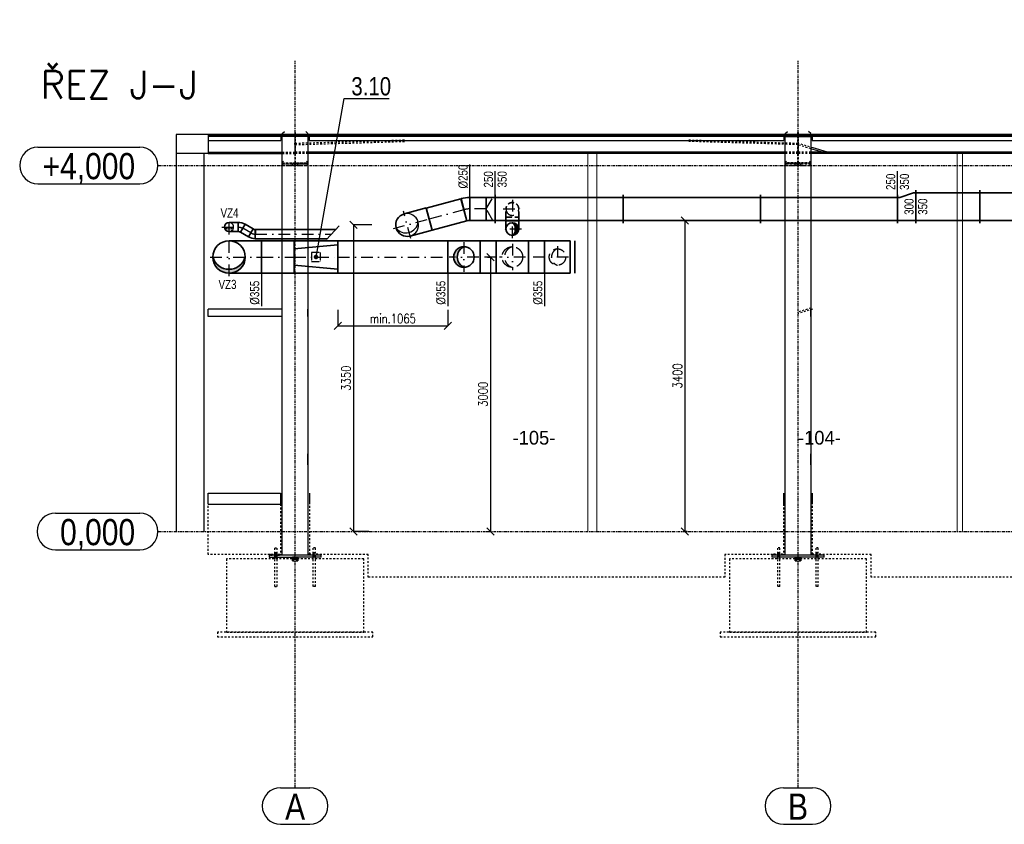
# Model space of a CAD drawing. Header units: millimetres. Extents: x 161070 to 520640, y 9197 to 248394.
# Tile 32 of 137: x 185385 to 196154, y 81153 to 89946. Entities that reach past the tile are written whole.
import ezdxf
from ezdxf.enums import TextEntityAlignment as Align

# ---------------------------------------------------------------- set-up
doc = ezdxf.new("R2010")
doc.units = ezdxf.units.MM
doc.header["$LTSCALE"] = 10
for name, pattern in [('DASHDOT', [25.4, 12.7, -6.35, 0, -6.35]), ('DASHED', [19.05, 12.7, -6.35]), ('DXK_LINE_DOT2', [3.9198, 1.9599, -1.9599]), ('DXK_LINE_DOT3', [5.9187, 2.979, -0.9799, 0.9799, -0.9799]), ('ČÁRKOVANÁ', [0.75, 0.5, -0.25])]:
    doc.linetypes.add(name, pattern=pattern)
doc.layers.get('Defpoints').update_dxf_attribs({"color": 252})
for name, color, linetype in [('VZT CM', 1, 'Continuous'), ('VZT Odvod-pozice_odkaz', 7, 'Continuous'), ('VZT Odvod-pozice_text', 7, 'Continuous'), ('Vzt_koty', 4, 'Continuous'), ('VZTPRIVOD', 1, 'Continuous')]:
    doc.layers.add(name, color=color, linetype=linetype)
doc.layers.add('VZT Odvod', color=5, linetype='Continuous', lineweight=35)
doc.layers.add('VZT-koty', color=4, linetype='Continuous', lineweight=25)
doc.styles.add('Arial', font='arial.ttf')
doc.styles.add('Arial Narrow', font='ARIALN.TTF', dxfattribs={"height": 0.2})
doc.styles.add('laplan N', font='txt')
doc.styles.add('Romans', font='romans.shx', dxfattribs={"width": 0.8})
doc.styles.add('SIMPLEX', font='simplex.shx', dxfattribs={"width": 0.8})
doc.styles.get("Standard").update_dxf_attribs({"font": 'ic-simplex.shx', "width": 0.8})
doc.dimstyles.new('CADKON', dxfattribs={"dimscale": 50, "dimtxt": 2.5, "dimasz": 2.5, "dimexe": 1.8, "dimexo": 5, "dimgap": 0.6, "dimtad": 1, "dimrnd": 1, "dimtxsty": 'Standard', "dimblk1": 'ARCHTICK', "dimblk2": 'ARCHTICK', "dimsah": 1, "dimcen": 2.5, "dimadec": 1, "dimazin": 2, "dimtfac": 1, "dimtdec": 4, "dimtix": 1, "dimtmove": 1, "dimatfit": 3, "dimldrblk": 'OPEN30', "dimfxl": 5, "dimtolj": 1, "dimarcsym": 0})
doc.dimstyles.new('Standa 50', dxfattribs={"dimtxt": 100, "dimasz": 80, "dimexe": 0, "dimexo": 30, "dimgap": 30, "dimtad": 1, "dimdec": 0, "dimrnd": 1, "dimdsep": 46, "dimtxsty": 'Romans', "dimblk": 'OBLIQUE', "dimcen": 0, "dimclrd": 256, "dimclre": 256, "dimclrt": 256, "dimadec": 0, "dimazin": 0, "dimtfac": 1, "dimtdec": 0, "dimtofl": 0, "dimtmove": 0, "dimatfit": 3, "dimldrblk": 'OBLIQUE', "dimfxl": 1, "dimtvp": 1.1, "dimtolj": 1, "dimlwd": -1, "dimlwe": -1, "dimarcsym": 0})

# ---------------------------------------------------------------- blocks, each defined once
blk = doc.blocks.new('*U2506')
at = {"color": 0, "linetype": 'ByBlock'}
for p, q in [((0, 300), (0, 330)), ((1400, 300), (1400, 330)), ((1400, 300), (0, 300)), ((0, 300), (0, 0)), ((1400, 0), (1400, 300)), ((0, 0), (1400, 0)), ((0, 0), (0, -30)), ((1400, 0), (1400, -30))]:
    blk.add_line(p, q, dxfattribs=at)
blk = doc.blocks.new('*U2507', base_point=(700, 0))
at = {"color": 0, "linetype": 'ByBlock'}
for p, q in [((0, 300), (0, 330)), ((700, 300), (700, 330)), ((700, 300), (0, 300)), ((0, 300), (0, 0)), ((700, 0), (700, 300)), ((0, 0), (700, 0)), ((0, 0), (0, -30)), ((700, 0), (700, -30))]:
    blk.add_line(p, q, dxfattribs=at)
blk = doc.blocks.new('*U2510', base_point=(200, 0))
at = {"color": 0, "linetype": 'ByBlock', "lineweight": -2}
for p, q in [((0, 0), (0, 30)), ((0, 0), (0, 0)), ((0, -300), (0, 0)), ((0, 0), (200, 0)), ((200, 0), (200, 30)), ((200, 0), (200, 0)), ((200, 0), (200, -250)), ((25, -300), (0, -300)), ((0, -300), (0, -300)), ((0, -300), (0, -330)), ((175, -250), (25, -300)), ((175, -250), (200, -250)), ((200, -250), (200, -280)), ((200, -250), (200, -250))]:
    blk.add_line(p, q, dxfattribs=at)
blk = doc.blocks.new('*U2671')
at = {"color": 0, "linetype": 'ByBlock', "lineweight": -2}
for p, q in [((0, 250), (0, 280)), ((1500, 250), (0, 250)), ((0, 250), (0, 0)), ((1500, 250), (1500, 280)), ((1500, 0), (1500, 250)), ((0, 0), (1500, 0)), ((0, 0), (0, -30)), ((1500, 0), (1500, -30))]:
    blk.add_line(p, q, dxfattribs=at)
blk = doc.blocks.new('*U2898')
at = {"color": 0, "linetype": 'ByBlock', "lineweight": -2}
for p, q in [((0, 355), (0, 0)), ((175.347482, 355), (0, 355)), ((175.347482, 0), (175.347482, 355)), ((0, 0), (175.347482, 0))]:
    blk.add_line(p, q, dxfattribs=at)
at = {"color": 2, "linetype": 'DASHDOT', "lineweight": 25}
blk.add_line((0, 177.5), (175.347482, 177.5), dxfattribs=at)
blk = doc.blocks.new('*U2899', base_point=(0, 177.5))
at = {"color": 0, "linetype": 'ByBlock', "lineweight": -2}
for p, q in [((0, 355), (0, 0)), ((175, 355), (0, 355)), ((175, 0), (175, 355)), ((0, 0), (175, 0))]:
    blk.add_line(p, q, dxfattribs=at)
at = {"color": 2, "linetype": 'DASHDOT', "lineweight": 25}
blk.add_line((0, 177.5), (175, 177.5), dxfattribs=at)
blk = doc.blocks.new('*U2903', base_point=(1200, 177.5))
at = {"color": 0, "linetype": 'ByBlock', "lineweight": -2}
for p, q in [((0, 355), (0, 0)), ((1200, 355), (0, 355)), ((1200, 0), (1200, 355)), ((0, 0), (1200, 0))]:
    blk.add_line(p, q, dxfattribs=at)
at = {"color": 2, "linetype": 'DASHDOT', "lineweight": 25}
blk.add_line((0, 177.5), (1200, 177.5), dxfattribs=at)
blk = doc.blocks.new('*U2922', base_point=(-140, 177.5))
at = {"color": 0, "linetype": 'ByBlock', "lineweight": -2}
for p, q in [((140, 177.5), (-140, 177.5)), ((-140, 177.5), (-140, -177.5)), ((140, -177.5), (140, 177.5)), ((-140, -177.5), (140, -177.5))]:
    blk.add_line(p, q, dxfattribs=at)
at = {"color": 2, "linetype": 'DASHDOT', "lineweight": 25}
for p, q in [((0, 120), (0, -120)), ((120, 0), (-120, 0))]:
    blk.add_line(p, q, dxfattribs=at)
at = {"color": 2, "linetype": 'DASHED', "lineweight": 25}
blk.add_circle((0, 0), 90, dxfattribs=at)
blk.add_arc((30, 0), 94.9, 108.43495, 251.56505, dxfattribs=at)
blk = doc.blocks.new('*U2924', base_point=(-177.5, 177.5))
at = {"color": 0, "linetype": 'ByBlock', "lineweight": -2}
for p, q in [((177.5, 177.5), (-177.5, 177.5)), ((-177.5, 177.5), (-177.5, -177.5)), ((177.5, -177.5), (177.5, 177.5)), ((-177.5, -177.5), (177.5, -177.5))]:
    blk.add_line(p, q, dxfattribs=at)
at = {"color": 2, "linetype": 'DASHDOT', "lineweight": 25}
for p, q in [((0, 142.5), (0, -142.5)), ((142.5, 0), (-142.5, 0))]:
    blk.add_line(p, q, dxfattribs=at)
at = {"color": 2, "linetype": 'DASHED', "lineweight": 25}
blk.add_circle((0, 0), 112.5, dxfattribs=at)
blk.add_arc((30, 0), 116.4, 104.93142, 255.06858, dxfattribs=at)
blk = doc.blocks.new('*U2928', base_point=(177.5, 177.5))
at = {"linetype": 'ByBlock', "lineweight": -2, "transparency": 33554661}
blk.add_hatch(color=0, dxfattribs=at).paths.add_polyline_path([(0, 112.5, 0.4142136), (-112.5, 0, 0.4142136), (0, -112.5, -0.6498731)])
at = {"color": 0, "linetype": 'ByBlock', "lineweight": -2}
for p, q in [((177.5, 177.5), (-177.5, 177.5)), ((-177.5, 177.5), (-177.5, -177.5)), ((177.5, -177.5), (177.5, 177.5)), ((-177.5, -177.5), (177.5, -177.5))]:
    blk.add_line(p, q, dxfattribs=at)
at = {"color": 2, "linetype": 'DASHDOT', "lineweight": 25}
for p, q in [((0, 162.5), (0, -162.5)), ((162.5, 0), (-162.5, 0))]:
    blk.add_line(p, q, dxfattribs=at)
at = {"color": 0, "linetype": 'ByBlock', "lineweight": -2}
blk.add_circle((0, 0), 112.5, dxfattribs=at)
blk.add_arc((50, 0), 123.1, 113.96249, 246.03751, dxfattribs=at)
blk = doc.blocks.new('*U2929', base_point=(0, 177.5))
at = {"color": 0, "linetype": 'ByBlock', "lineweight": -2}
for p, q in [((0, 355), (0, 0)), ((356.143713, 355), (0, 355)), ((356.143713, 0), (356.143713, 355)), ((0, 0), (356.143713, 0))]:
    blk.add_line(p, q, dxfattribs=at)
at = {"color": 2, "linetype": 'DASHDOT', "lineweight": 25}
blk.add_line((0, 177.5), (356.143713, 177.5), dxfattribs=at)
blk = doc.blocks.new('*U2930', base_point=(-177.5, 0))
at = {"lineweight": -2, "transparency": 33554661}
blk.add_hatch(color=0, dxfattribs=at).paths.add_polyline_path([(-177.5, 355, 0.4142136), (0, 177.5, -0.7572272), (0, 532.5, 0.4142136)])
at = {"color": 2, "linetype": 'DASHDOT', "lineweight": 25}
for p, q in [((0, 562.5), (0, 0)), ((-207.5, 355), (207.5, 355))]:
    blk.add_line(p, q, dxfattribs=at)
at = {"color": 0, "lineweight": -2}
for p, q in [((-177.5, 0), (-177.5, 355)), ((177.5, 0), (177.5, 355)), ((-177.5, 0), (177.5, 0))]:
    blk.add_line(p, q, dxfattribs=at)
blk.add_circle((0, 355), 177.5, dxfattribs=at)
blk.add_arc((50, 355), 184.4, 105.732, 254.268, dxfattribs=at)
blk = doc.blocks.new('_OBLIQUE')
at = {"color": 0, "linetype": 'ByBlock'}
blk.add_line((-0.5, -0.5), (0.5, 0.5), dxfattribs=at)
blk = doc.blocks.new('*D2931')
at = {"layer": 'Defpoints', "color": 0}
for p in [(190533, 87352), (190533, 84353), (190533, 84353)]:
    blk.add_point(p, dxfattribs=at)
at = {"layer": 'Vzt_koty'}
for p, q in [((190503, 87352), (190533, 87352)), ((190533, 87352), (190533, 84353)), ((190503, 84353), (190533, 84353))]:
    blk.add_line(p, q, dxfattribs=at)
at = {"layer": 'Vzt_koty', "xscale": 80, "yscale": 80, "zscale": 80}
for p, rotation in [((190533, 87352), 90), ((190533, 84353), 270)]:
    blk.add_blockref('_OBLIQUE', p, dxfattribs=dict(at, rotation=rotation))
at = {"layer": 'Vzt_koty', "insert": (190453, 85852), "char_height": 100, "attachment_point": 5, "rotation": 90, "style": 'Romans'}
blk.add_mtext('\\A1;3000', dxfattribs=at)
blk = doc.blocks.new('*U2972')
at = {"color": 0, "linetype": 'ByBlock', "lineweight": -2}
for p, q in [((0, 250), (0, 280)), ((1400, 250), (0, 250)), ((0, 250), (0, 0)), ((1400, 250), (1400, 280)), ((1400, 0), (1400, 250)), ((0, 0), (1400, 0)), ((0, 0), (0, -30)), ((1400, 0), (1400, -30))]:
    blk.add_line(p, q, dxfattribs=at)
blk = doc.blocks.new('*U2983', base_point=(125, 0))
at = {"color": 2, "linetype": 'DASHDOT', "lineweight": 25}
for p, q in [((0, 405), (0, 0)), ((-155, 250), (155, 250))]:
    blk.add_line(p, q, dxfattribs=at)
at = {"color": 0, "linetype": 'ByBlock', "lineweight": -2}
for p, q in [((-125, 0), (-125, 250)), ((125, 0), (125, 250)), ((-125, 0), (125, 0))]:
    blk.add_line(p, q, dxfattribs=at)
blk.add_arc((0, 250), 125, 0, 180, dxfattribs=at)
at = {"color": 2, "lineweight": 25}
for centre, radius, start, end in [((50, 250), 135, 111.8014, 248.1986), ((0, 250), 125, 180, 0)]:
    blk.add_arc(centre, radius, start, end, dxfattribs=at)
blk = doc.blocks.new('*U2985', base_point=(241, 65))
at = {"color": 0, "lineweight": -2}
for p, q in [((362, 97), (121, 32)), ((121, 32), (121, 32)), ((125, 0), (375, 0)), ((125, 0), (125, 0)), ((362, 97), (362, 97)), ((375, 0), (375, 0))]:
    blk.add_line(p, q, dxfattribs=at)
at = {"color": 2, "linetype": 'DASHDOT', "lineweight": 25}
for p, q in [((241, 65), (241, 65)), ((250, 0), (250, 0))]:
    blk.add_line(p, q, dxfattribs=at)
at = {"color": 0, "lineweight": -2}
for radius in [125, 375]:
    blk.add_arc((0, 0), radius, 0, 15, dxfattribs=at)
at = {"color": 2, "linetype": 'DASHDOT', "lineweight": 25}
blk.add_arc((0, 0), 250, 0, 15, dxfattribs=at)
blk = doc.blocks.new('*U2988', base_point=(0, -125))
at = {"color": 0, "linetype": 'ByBlock', "lineweight": -2}
for p, q in [((0, 125), (0, 155)), ((25, 125), (0, 125)), ((0, 125), (0, 125)), ((0, 125), (0, -125)), ((25, 125), (100, 125)), ((100, 125), (100, 125)), ((100, 125), (100, -125)), ((100, 125), (100, 125)), ((25, -125), (0, -125)), ((0, -125), (0, -155)), ((0, -125), (0, -125)), ((100, -125), (25, -125)), ((100, -125), (100, -125)), ((100, -125), (100, -125))]:
    blk.add_line(p, q, dxfattribs=at)
at = {"color": 2, "linetype": 'DASHDOT', "lineweight": 25}
for p, q in [((25, 125), (100, 0)), ((100, 0), (25, -125))]:
    blk.add_line(p, q, dxfattribs=at)
blk = doc.blocks.new('*U2996', base_point=(393.234954, 125))
at = {"color": 0, "linetype": 'ByBlock', "lineweight": -2}
for p, q in [((0, 250), (0, 0)), ((393.234954, 250), (0, 250)), ((393.234954, 0), (393.234954, 250)), ((0, 0), (393.234954, 0))]:
    blk.add_line(p, q, dxfattribs=at)
at = {"color": 2, "linetype": 'DASHDOT', "lineweight": 25}
blk.add_line((0, 125), (393.234954, 125), dxfattribs=at)
blk = doc.blocks.new('*U2997', base_point=(0, 125))
at = {"color": 0, "linetype": 'ByBlock', "lineweight": -2}
for p, q in [((0, 250), (0, 0)), ((178.143187, 250), (0, 250)), ((178.143187, 0), (178.143187, 250)), ((0, 0), (178.143187, 0))]:
    blk.add_line(p, q, dxfattribs=at)
at = {"color": 2, "linetype": 'DASHDOT', "lineweight": 25}
blk.add_line((0, 125), (178.143187, 125), dxfattribs=at)
blk = doc.blocks.new('*D2999')
at = {"layer": 'Defpoints', "color": 0}
for p in [(189266, 87703), (189034, 84353), (189235, 84353)]:
    blk.add_point(p, dxfattribs=at)
at = {"layer": 'VZT-koty'}
for p, q in [((189236, 87703), (189034, 87703)), ((189034, 87703), (189034, 84353)), ((189205, 84353), (189034, 84353))]:
    blk.add_line(p, q, dxfattribs=at)
at = {"layer": 'VZT-koty', "xscale": 80, "yscale": 80, "zscale": 80}
for p, rotation in [((189034, 87703), 90), ((189034, 84353), 270)]:
    blk.add_blockref('_OBLIQUE', p, dxfattribs=dict(at, rotation=rotation))
at = {"layer": 'VZT-koty', "insert": (188954, 86028), "char_height": 100, "attachment_point": 5, "rotation": 90, "style": 'Romans'}
blk.add_mtext('\\A1;3350', dxfattribs=at)
blk = doc.blocks.new('*U3047', base_point=(140, 140))
at = {"transparency": 33554661}
for points in [[(70, -10, -0.253088), (90, -80), (140, -80, 0.414214)], [(140, -80), (90, -80, -0.253088), (70, -150, 0.414214)]]:
    blk.add_hatch(color=7, dxfattribs=at).paths.add_polyline_path(points)
at = {"color": 2, "linetype": 'DASHDOT', "lineweight": 25}
for p, q in [((70, 240), (70, 40)), ((-30, 140), (170, 140)), ((70, -180), (70, 20)), ((170, -80), (-30, -80))]:
    blk.add_line(p, q, dxfattribs=at)
at = {"color": 2, "linetype": 'DASHED', "lineweight": -2, "ltscale": 0.5}
for p, q in [((0, 49), (0, 140)), ((140, 49), (140, 140)), ((0, 15), (0, 60)), ((0, 60), (0, 49)), ((0, 49), (140, 49)), ((140, 60), (140, 15)), ((140, 49), (140, 60))]:
    blk.add_line(p, q, dxfattribs=at)
at = {"color": 0, "linetype": 'ByBlock', "lineweight": -2}
for p, q in [((0, 0), (0, 15)), ((0, 11), (0, 0)), ((0, 11), (0, -80)), ((140, 11), (0, 11)), ((140, 15), (140, 0)), ((140, 0), (140, 11)), ((140, 11), (140, -80))]:
    blk.add_line(p, q, dxfattribs=at)
blk.add_circle((70, -80), 70, dxfattribs=at)
at = {"color": 2, "linetype": 'DASHED', "lineweight": -2, "ltscale": 0.5}
blk.add_arc((70, 140), 70, 0, 180, dxfattribs=at)
at = {"color": 2, "linetype": 'DASHED', "lineweight": 25}
blk.add_arc((70, 140), 70, 180, 0, dxfattribs=at)
at = {"color": 0, "linetype": 'ByBlock', "lineweight": -2}
blk.add_arc((20, -80), 86, 305.5377, 54.4623, dxfattribs=at)
blk = doc.blocks.new('*D3226')
at = {"layer": 'Defpoints', "color": 0}
for p in [(192654, 87753), (192654, 84353), (192659, 84353)]:
    blk.add_point(p, dxfattribs=at)
at = {"layer": 'VZT-koty'}
for p, q in [((192684, 87753), (192659, 87753)), ((192659, 87753), (192659, 84353)), ((192684, 84353), (192659, 84353))]:
    blk.add_line(p, q, dxfattribs=at)
at = {"layer": 'VZT-koty', "xscale": 80, "yscale": 80, "zscale": 80}
for p, rotation in [((192659, 87753), 90), ((192659, 84353), 270)]:
    blk.add_blockref('_OBLIQUE', p, dxfattribs=dict(at, rotation=rotation))
at = {"layer": 'VZT-koty', "insert": (192579, 86053), "char_height": 100, "attachment_point": 5, "rotation": 90, "style": 'Romans'}
blk.add_mtext('\\A1;3400', dxfattribs=at)
blk = doc.blocks.new('*D3228')
at = {"layer": 'Defpoints', "color": 0}
for p in [(188866, 87175), (190066, 87175), (190066, 86600)]:
    blk.add_point(p, dxfattribs=at)
at = {"layer": 'VZT-koty'}
for p, q in [((188866, 86775), (188866, 86600)), ((190066, 86775), (190066, 86600)), ((188866, 86600), (190066, 86600))]:
    blk.add_line(p, q, dxfattribs=at)
at = {"layer": 'VZT-koty', "xscale": 80, "yscale": 80, "zscale": 80, "rotation": 180}
blk.add_blockref('_OBLIQUE', (188866, 86600), dxfattribs=at)
at = {"layer": 'VZT-koty', "xscale": 80, "yscale": 80, "zscale": 80}
blk.add_blockref('_OBLIQUE', (190066, 86600), dxfattribs=at)
at = {"layer": 'VZT-koty', "insert": (189466, 86680), "char_height": 100, "attachment_point": 5, "style": 'Romans'}
blk.add_mtext('\\A1;\\A1;\\A1;min.1065', dxfattribs=at)
blk = doc.blocks.new('*U3628', base_point=(50, 0))
at = {"color": 40, "linetype": 'DASHDOT', "lineweight": 25}
for p, q in [((0, 180), (0, 0)), ((-80, 100), (80, 100))]:
    blk.add_line(p, q, dxfattribs=at)
at = {"color": 0, "linetype": 'ByBlock', "lineweight": -2}
for p, q in [((-50, 0), (-50, 100)), ((-50, 0), (50, 0)), ((50, 0), (50, 100))]:
    blk.add_line(p, q, dxfattribs=at)
blk.add_arc((0, 100), 50, 0, 180, dxfattribs=at)
at = {"color": 40, "lineweight": 25}
for centre, radius, start, end in [((50, 100), 70.7, 135, 225), ((0, 100), 50, 180, 0)]:
    blk.add_arc(centre, radius, start, end, dxfattribs=at)
blk = doc.blocks.new('*U3633', base_point=(100, 0))
at = {"color": 0, "lineweight": -2}
for p, q in [((130, 75), (43, 25)), ((43, 25), (43, 25)), ((50, 0), (150, 0)), ((50, 0), (50, 0)), ((130, 75), (130, 75)), ((150, 0), (150, 0))]:
    blk.add_line(p, q, dxfattribs=at)
at = {"color": 40, "linetype": 'DASHDOT', "lineweight": 25}
for p, q in [((87, 50), (87, 50)), ((100, 0), (100, 0))]:
    blk.add_line(p, q, dxfattribs=at)
at = {"color": 0, "lineweight": -2}
for radius in [50, 150]:
    blk.add_arc((0, 0), radius, 0, 30, dxfattribs=at)
at = {"color": 40, "linetype": 'DASHDOT', "lineweight": 25}
blk.add_arc((0, 0), 100, 0, 30, dxfattribs=at)
blk = doc.blocks.new('*U3634', base_point=(100, 0))
at = {"color": 0, "lineweight": -2}
for p, q in [((130, 75), (43, 25)), ((43, 25), (43, 25)), ((50, 0), (150, 0)), ((50, 0), (50, 0)), ((130, 75), (130, 75)), ((150, 0), (150, 0))]:
    blk.add_line(p, q, dxfattribs=at)
at = {"color": 40, "linetype": 'DASHDOT', "lineweight": 25}
for p, q in [((87, 50), (87, 50)), ((100, 0), (100, 0))]:
    blk.add_line(p, q, dxfattribs=at)
at = {"color": 0, "lineweight": -2}
for radius in [50, 150]:
    blk.add_arc((0, 0), radius, 0, 30, dxfattribs=at)
at = {"color": 40, "linetype": 'DASHDOT', "lineweight": 25}
blk.add_arc((0, 0), 100, 0, 30, dxfattribs=at)
blk = doc.blocks.new('*U3635', base_point=(100.89, 50))
at = {"color": 0, "linetype": 'ByBlock', "lineweight": -2}
for p, q in [((0, 100), (0, 0)), ((100.89, 100), (0, 100)), ((0, 0), (100.89, 0)), ((100.89, 0), (100.89, 100))]:
    blk.add_line(p, q, dxfattribs=at)
at = {"color": 40, "linetype": 'DASHDOT', "lineweight": 25}
blk.add_line((0, 50), (100.89, 50), dxfattribs=at)
blk = doc.blocks.new('*U2859')
at = {"color": 0, "linetype": 'ByBlock', "lineweight": -2}
for p, q in [((-177.5, 480), (-177.5, 0)), ((177.5, 480), (-177.5, 480)), ((-88.75, 480), (-133.125, 0)), ((88.75, 480), (133.125, 0)), ((177.5, 0), (177.5, 480)), ((-177.5, 0), (177.5, 0))]:
    blk.add_line(p, q, dxfattribs=at)
at = {"color": 2, "linetype": 'DASHDOT', "lineweight": 25}
blk.add_line((0, 480), (0, 0), dxfattribs=at)
at = {"color": 2, "linetype": 'ČÁRKOVANÁ', "lineweight": 25, "ltscale": 0.5}
for p, q in [((50, 290), (-50, 290)), ((-50, 290), (-50, 190)), ((50, 190), (50, 290)), ((-50, 190), (50, 190))]:
    blk.add_line(p, q, dxfattribs=at)
blk = doc.blocks.new('_ArchTick')
at = {"color": 0, "const_width": 0.15}
blk.add_lwpolyline([(-0.5, -0.5), (0.5, 0.5)], dxfattribs=at)

msp = doc.modelspace()

# ---------------------------------------------------------------- linework, layer by layer
at = {"color": 252, "linetype": 'DXK_LINE_DOT3'}
for p, q in [((188397.2, 81552.5), (188397.2, 89497.5)), ((193897.2, 81552.5), (193897.2, 89497.5)), ((186897.2, 88352.5), (208897.7, 88352.5)), ((186897.2, 84352.5), (208897.7, 84352.5))]:
    msp.add_line(p, q, dxfattribs=at)
at = {"color": 252, "linetype": 'Continuous'}
for p, q in [((187447.2, 88691.2), (187097.2, 88691.2)), ((187097.2, 88691.2), (187097.2, 84352.5)), ((188397.2, 88691.2), (187447.2, 88691.2)), ((187447.2, 88691.2), (187447.2, 88676.2)), ((188397.2, 88684.7), (187447.2, 88684.7)), ((187447.2, 88677.9), (187447.2, 88676.2)), ((187447.2, 88676.2), (187447.2, 88624.7)), ((187447.2, 88676.2), (188257.2, 88676.2)), ((187447.2, 88676.2), (187447.2, 88624.7)), ((187447.2, 88674.7), (188242.2, 88674.7)), ((188242.2, 88676.2), (188242.2, 88624.7)), ((188257.2, 88701.9), (188280.7, 88724.1)), ((188257.2, 88701.9), (188257.2, 88671.7)), ((188257.2, 88683.7), (188537.2, 88683.7)), ((188257.2, 88671.2), (188257.2, 88671.7)), ((188257.2, 88671.7), (188537.2, 88671.7)), ((188537.2, 88671.2), (188257.2, 88671.2)), ((188257.2, 84092.5), (188257.2, 88671.2)), ((193897.2, 88691.2), (188397.2, 88691.2)), ((188397.2, 88691.2), (188397.2, 88684.7)), ((188397.2, 88684.7), (188397.2, 88691.2)), ((193897.2, 88684.7), (188397.2, 88684.7)), ((188537.2, 88701.9), (188513.6, 88724.1)), ((188537.2, 88671.7), (188537.2, 88701.9)), ((193757.2, 88676.2), (188537.2, 88676.2)), ((188537.2, 88671.7), (188537.2, 88671.2)), ((188537.2, 88671.2), (188537.2, 84092.5)), ((188552.2, 88676.2), (188552.2, 88624.7)), ((188552.2, 88674.7), (193742.2, 88674.7)), ((193742.2, 88676.2), (193742.2, 88624.7)), ((193757.2, 88701.9), (193780.7, 88724.1)), ((193757.2, 88701.9), (193757.2, 88671.7)), ((193757.2, 88683.7), (194037.2, 88683.7)), ((193757.2, 88671.7), (193757.2, 88671.2)), ((193757.2, 88671.7), (194037.2, 88671.7)), ((193757.2, 84092.5), (193757.2, 88671.2)), ((193757.2, 88671.2), (194037.2, 88671.2)), ((199897.2, 88691.2), (193897.2, 88691.2)), ((193897.2, 88691.2), (193897.2, 88684.7)), ((193897.2, 88684.7), (193897.2, 88691.2)), ((199897.2, 88684.7), (193897.2, 88684.7)), ((194037.2, 88701.9), (194013.6, 88724.1)), ((194037.2, 88671.7), (194037.2, 88701.9)), ((199757.2, 88676.2), (194037.2, 88676.2)), ((194037.2, 88671.7), (194037.2, 84092.5)), ((194052.2, 88676.2), (194052.2, 88624.7)), ((194052.2, 88674.7), (199742.2, 88674.7)), ((185584.8, 88552.5), (186697.2, 88552.5)), ((187447.2, 88624.7), (188242.2, 88624.7)), ((187447.2, 88624.7), (187447.2, 88485.1)), ((188552.2, 88624.7), (193742.2, 88624.7)), ((194164.1, 88496.5), (194037.2, 88535.5)), ((194052.2, 88624.7), (199742.2, 88624.7)), ((194218.5, 88496.5), (194061.3, 88544.8)), ((187447.2, 88485.1), (187097.2, 88485.1)), ((187397.2, 88485.1), (187397.2, 84352.5)), ((187447.2, 88496.7), (188257.2, 88496.7)), ((187447.2, 88493.6), (188257.2, 88493.6)), ((187447.2, 88485.1), (188257.2, 88485.1)), ((193757.2, 88496.7), (188537.2, 88496.7)), ((193757.2, 88493.6), (188537.2, 88493.6)), ((193757.2, 88485.1), (188537.2, 88485.1)), ((194163.4, 88496.7), (194037.2, 88496.7)), ((199757.2, 88493.6), (194037.2, 88493.6)), ((199757.2, 88485.1), (194037.2, 88485.1)), ((199576.5, 88496.7), (194217.9, 88496.7)), ((185584.8, 88152.5), (186697.2, 88152.5)), ((188257.2, 86782.5), (187447.2, 86782.5)), ((187447.2, 86702.5), (187447.2, 86782.5)), ((188257.2, 86702.5), (187447.2, 86702.5)), ((188257.2, 86702.5), (188257.2, 86782.5)), ((188537.2, 86702.5), (188537.2, 86782.5)), ((193757.2, 86702.5), (193757.2, 86782.5)), ((194037.2, 86702.5), (194037.2, 86782.5)), ((188537.2, 85082.5), (188537.2, 85202.5)), ((193757.2, 85082.5), (193757.2, 85202.5)), ((194037.2, 85082.5), (194037.2, 85202.5)), ((187447.2, 84772.5), (188237.2, 84772.5)), ((187447.2, 84652.5), (187447.2, 84772.5)), ((188237.2, 84772.5), (188237.2, 84652.5)), ((188557.2, 84652.5), (188557.2, 84772.5)), ((193737.2, 84772.5), (193737.2, 84652.5)), ((194057.2, 84652.5), (194057.2, 84772.5)), ((187447.2, 84652.5), (188237.2, 84652.5)), ((185776.4, 84552.5), (186697.2, 84552.5)), ((185776.4, 84152.5), (186697.2, 84152.5)), ((188557.2, 84104.5), (188547.2, 84104.5)), ((188547.2, 84092.5), (188547.2, 84104.5)), ((194057.2, 84104.5), (194047.2, 84104.5)), ((194047.2, 84092.5), (194047.2, 84104.5)), ((188682.2, 84092.5), (188112.2, 84092.5)), ((188112.2, 84092.5), (188112.2, 84072.5)), ((188112.2, 84072.5), (188367.2, 84072.5)), ((188127.2, 84092.5), (188127.2, 84102.5)), ((188175.2, 84052.5), (188175.2, 84072.5)), ((188177.2, 84092.5), (188177.2, 84102.5)), ((188199.2, 84052.5), (188199.2, 84072.5)), ((188227.2, 84092.5), (188227.2, 84102.5)), ((188367.2, 84062.5), (188367.2, 84072.5)), ((188367.2, 84072.5), (188427.2, 84072.5)), ((188427.2, 84062.5), (188367.2, 84062.5)), ((188367.2, 84054.5), (188367.2, 84062.5)), ((188367.2, 84062.5), (188427.2, 84062.5)), ((188367.2, 84052.5), (188367.2, 84054.5)), ((188367.2, 84054.5), (188427.2, 84054.5)), ((188427.2, 84054.5), (188367.2, 84054.5)), ((188427.2, 84072.5), (188427.2, 84062.5)), ((188682.2, 84072.5), (188427.2, 84072.5)), ((188427.2, 84062.5), (188427.2, 84054.5)), ((188427.2, 84052.5), (188427.2, 84054.5)), ((188595.2, 84052.5), (188595.2, 84072.5)), ((188597.2, 84092.5), (188597.2, 84102.5)), ((188619.2, 84052.5), (188619.2, 84072.5)), ((188647.2, 84092.5), (188647.2, 84102.5)), ((188682.2, 84072.5), (188682.2, 84092.5)), ((194182.2, 84092.5), (193612.2, 84092.5)), ((193612.2, 84092.5), (193612.2, 84072.5)), ((193867.2, 84072.5), (193612.2, 84072.5)), ((193627.2, 84092.5), (193627.2, 84102.5)), ((193675.2, 84052.5), (193675.2, 84072.5)), ((193677.2, 84092.5), (193677.2, 84102.5)), ((193699.2, 84052.5), (193699.2, 84072.5)), ((193727.2, 84092.5), (193727.2, 84102.5)), ((193867.2, 84062.5), (193867.2, 84072.5)), ((193867.2, 84072.5), (193927.2, 84072.5)), ((193927.2, 84062.5), (193867.2, 84062.5)), ((193867.2, 84054.5), (193867.2, 84062.5)), ((193867.2, 84062.5), (193927.2, 84062.5)), ((193867.2, 84052.5), (193867.2, 84054.5)), ((193867.2, 84054.5), (193927.2, 84054.5)), ((193927.2, 84054.5), (193867.2, 84054.5)), ((194182.2, 84072.5), (193927.2, 84072.5)), ((193927.2, 84072.5), (193927.2, 84062.5)), ((193927.2, 84062.5), (193927.2, 84054.5)), ((193927.2, 84052.5), (193927.2, 84054.5)), ((194095.2, 84052.5), (194095.2, 84072.5)), ((194097.2, 84092.5), (194097.2, 84102.5)), ((194119.2, 84052.5), (194119.2, 84072.5)), ((194147.2, 84092.5), (194147.2, 84102.5)), ((194182.2, 84072.5), (194182.2, 84092.5)), ((188237.7, 81552.5), (188556.6, 81552.5)), ((193737.7, 81552.5), (194056.6, 81552.5)), ((188237.7, 81152.5), (188556.6, 81152.5)), ((193737.7, 81152.5), (194056.6, 81152.5))]:
    msp.add_line(p, q, dxfattribs=at)
at = {"color": 252, "linetype": 'DXK_LINE_DOT2'}
for p, q in [((187447.2, 88677.9), (188242.2, 88677.9)), ((188242.2, 88677.9), (188242.2, 88676.2)), ((188257.2, 88687.7), (188257.2, 88688.6)), ((188257.2, 88688.6), (188537.2, 88688.6)), ((188393.2, 88687.7), (188257.2, 88687.7)), ((188257.2, 88687.7), (188257.2, 88672)), ((188257.2, 88676.2), (188397.2, 88676.2)), ((188257.2, 88671.7), (188257.2, 88672)), ((188257.2, 88672), (188393.2, 88672)), ((188393.2, 88712.1), (188393.2, 88381.9)), ((188393.2, 88688.6), (188401.2, 88688.6)), ((188393.2, 88672), (188393.2, 88687.7)), ((188397, 88596.1), (189591.9, 88631.9)), ((188397.2, 88684.7), (188397.2, 88485.1)), ((188397.2, 88485.1), (188397.2, 88684.7)), ((188537.2, 88676.2), (188397.2, 88676.2)), ((188401.2, 88381.9), (188401.2, 88712.1)), ((188537.2, 88687.7), (188401.2, 88687.7)), ((188401.2, 88687.7), (188401.2, 88672)), ((188401.2, 88672), (188537.2, 88672)), ((188537.2, 88688.6), (188537.2, 88687.7)), ((188537.2, 88687.7), (188537.2, 88671.7)), ((188552.2, 88677.9), (193742.2, 88677.9)), ((188552.2, 88677.9), (188552.2, 88676.2)), ((192702.5, 88631.9), (193897.4, 88596.1)), ((193742.2, 88677.9), (193742.2, 88676.2)), ((194037.2, 88688.6), (193757.2, 88688.6)), ((193757.2, 88688.6), (193757.2, 88687.7)), ((193757.2, 88687.7), (193757.2, 88671.7)), ((193757.2, 88687.7), (193893.2, 88687.7)), ((193897.2, 88676.2), (193757.2, 88676.2)), ((193893.2, 88672), (193757.2, 88672)), ((193893.2, 88712.1), (193893.2, 88381.9)), ((193893.2, 88688.6), (193901.2, 88688.6)), ((193893.2, 88687.7), (193893.2, 88672)), ((193897.2, 88684.7), (193897.2, 88485.1)), ((193897.2, 88485.1), (193897.2, 88684.7)), ((194037.2, 88676.2), (193897.2, 88676.2)), ((193901.2, 88381.9), (193901.2, 88712.1)), ((193901.2, 88672), (193901.2, 88687.7)), ((193901.2, 88687.7), (194037.2, 88687.7)), ((194037.2, 88672), (193901.2, 88672)), ((194037.2, 88672), (194037.2, 88688.6)), ((194037.2, 88672), (194037.2, 88671.7)), ((194052.2, 88677.9), (199742.2, 88677.9)), ((194052.2, 88677.9), (194052.2, 88676.2)), ((188393.8, 88588.1), (188394.2, 88592.1)), ((188394.3, 88584.1), (188393.8, 88588.1)), ((188394.2, 88592.1), (188395.3, 88595.1)), ((188395.7, 88581.2), (188394.3, 88584.1)), ((188395.3, 88595.1), (188397, 88596.1)), ((188397.4, 88580.1), (188395.7, 88581.2)), ((188397, 88596.1), (188398.7, 88595.1)), ((188397.4, 88580.1), (189591.9, 88615.9)), ((188399, 88581.2), (188397.4, 88580.1)), ((188398.7, 88595.1), (188400, 88592.1)), ((188400.2, 88584.1), (188399, 88581.2)), ((188400, 88592.1), (188400.5, 88588.1)), ((188400.5, 88588.1), (188400.2, 88584.1)), ((193897, 88580.1), (192702.5, 88615.9)), ((193893.8, 88588.1), (193894.3, 88592.1)), ((193894.2, 88584.1), (193893.8, 88588.1)), ((193895.3, 88581.2), (193894.2, 88584.1)), ((193894.3, 88592.1), (193895.7, 88595.1)), ((193899.5, 88594.5), (193894.8, 88579.2)), ((194037.2, 88535.5), (193894.8, 88579.2)), ((193897, 88580.1), (193895.3, 88581.2)), ((193895.7, 88595.1), (193897.4, 88596.1)), ((193898.7, 88581.2), (193897, 88580.1)), ((193897.4, 88596.1), (193899, 88595.1)), ((193900, 88584.1), (193898.7, 88581.2)), ((193899, 88595.1), (193900.2, 88592.1)), ((194061.3, 88544.8), (193899.5, 88594.5)), ((193900.5, 88588.1), (193900, 88584.1)), ((193900.2, 88592.1), (193900.5, 88588.1)), ((188257.2, 88496.7), (188397.2, 88496.7)), ((188257.2, 88493.6), (188397.2, 88493.6)), ((188257.2, 88485.1), (188397.2, 88485.1)), ((188537.2, 88496.7), (188397.2, 88496.7)), ((188537.2, 88493.6), (188397.2, 88493.6)), ((188537.2, 88485.1), (188397.2, 88485.1)), ((193897.2, 88496.7), (193757.2, 88496.7)), ((193897.2, 88493.6), (193757.2, 88493.6)), ((193897.2, 88485.1), (193757.2, 88485.1)), ((194037.2, 88496.7), (193897.2, 88496.7)), ((194037.2, 88493.6), (193897.2, 88493.6)), ((194037.2, 88485.1), (193897.2, 88485.1)), ((194217.9, 88496.7), (194163.4, 88496.7)), ((194200.9, 88485.1), (194164.1, 88496.5)), ((194255.4, 88485.1), (194218.5, 88496.5)), ((188257.2, 88384.6), (188279.3, 88405.5)), ((188257.2, 88384.6), (188257.2, 88370)), ((188257.2, 88381.9), (188537.2, 88381.9)), ((188257.2, 88370), (188537.2, 88370)), ((188262.9, 88353.4), (188262.9, 88381)), ((188262.9, 88381), (188367.2, 88381)), ((188367.2, 88365.4), (188262.9, 88365.4)), ((188262.9, 88353.4), (188367.2, 88353.4)), ((188367.2, 88381), (188392.9, 88379.3)), ((188392.9, 88367), (188367.2, 88365.4)), ((188367.2, 88353.4), (188367.2, 88365.4)), ((188367.2, 88353.4), (188392.9, 88355.1)), ((188392.9, 88355.1), (188392.9, 88379.3)), ((188393.2, 88381.9), (188401.2, 88381.9)), ((188401.5, 88379.3), (188427.2, 88381)), ((188401.5, 88355.1), (188401.5, 88379.3)), ((188427.2, 88365.4), (188401.5, 88367)), ((188401.5, 88355.1), (188427.2, 88353.4)), ((188427.2, 88381), (188531.5, 88381)), ((188427.2, 88353.4), (188427.2, 88365.4)), ((188531.5, 88365.4), (188427.2, 88365.4)), ((188427.2, 88353.4), (188531.5, 88353.4)), ((188537.2, 88384.6), (188515, 88405.5)), ((188531.5, 88353.4), (188531.5, 88381)), ((188537.2, 88370), (188537.2, 88384.6)), ((193757.2, 88384.6), (193779.3, 88405.5)), ((193757.2, 88384.6), (193757.2, 88370)), ((194037.2, 88381.9), (193757.2, 88381.9)), ((194037.2, 88370), (193757.2, 88370)), ((193762.9, 88353.4), (193762.9, 88381)), ((193762.9, 88381), (193867.2, 88381)), ((193867.2, 88365.4), (193762.9, 88365.4)), ((193762.9, 88353.4), (193867.2, 88353.4)), ((193867.2, 88381), (193892.9, 88379.3)), ((193892.9, 88367), (193867.2, 88365.4)), ((193867.2, 88353.4), (193867.2, 88365.4)), ((193867.2, 88353.4), (193892.9, 88355.1)), ((193892.9, 88355.1), (193892.9, 88379.3)), ((193893.2, 88381.9), (193901.2, 88381.9)), ((193901.5, 88379.3), (193927.2, 88381)), ((193901.5, 88355.1), (193901.5, 88379.3)), ((193927.2, 88365.4), (193901.5, 88367)), ((193901.5, 88355.1), (193927.2, 88353.4)), ((193927.2, 88381), (194031.5, 88381)), ((193927.2, 88353.4), (193927.2, 88365.4)), ((194031.5, 88365.4), (193927.2, 88365.4)), ((193927.2, 88353.4), (194031.5, 88353.4)), ((194037.2, 88384.6), (194015, 88405.5)), ((194031.5, 88353.4), (194031.5, 88381)), ((194037.2, 88370), (194037.2, 88384.6)), ((194037.2, 86793.9), (193894.8, 86750.2)), ((193894.8, 86750.2), (193899.5, 86734.9)), ((194054.5, 86782.5), (193899.5, 86734.9)), ((187447.2, 84102.5), (187447.2, 84652.5)), ((187447.2, 84652.5), (188237.2, 84652.5)), ((188237.2, 84652.5), (188237.2, 84102.5)), ((188557.2, 84102.5), (188557.2, 84652.5)), ((193737.2, 84652.5), (193737.2, 84102.5)), ((194057.2, 84102.5), (194057.2, 84652.5)), ((188127.2, 84104.5), (188227.2, 84104.5)), ((188127.2, 84102.5), (188127.2, 84104.5)), ((188175.2, 84172.5), (188199.2, 84172.5)), ((188175.2, 84072.5), (188175.2, 84172.5)), ((188177.2, 84102.5), (188177.2, 84104.5)), ((188187.2, 84068.5), (188187.2, 84128.5)), ((188199.2, 84072.5), (188199.2, 84172.5)), ((188227.2, 84102.5), (188227.2, 84104.5)), ((188647.2, 84104.5), (188557.2, 84104.5)), ((188619.2, 84172.5), (188595.2, 84172.5)), ((188595.2, 84072.5), (188595.2, 84172.5)), ((188597.2, 84102.5), (188597.2, 84104.5)), ((188607.2, 84068.5), (188607.2, 84128.5)), ((188619.2, 84072.5), (188619.2, 84172.5)), ((188647.2, 84102.5), (188647.2, 84104.5)), ((193727.2, 84104.5), (193627.2, 84104.5)), ((193627.2, 84102.5), (193627.2, 84104.5)), ((193699.2, 84172.5), (193675.2, 84172.5)), ((193675.2, 84072.5), (193675.2, 84172.5)), ((193677.2, 84102.5), (193677.2, 84104.5)), ((193687.2, 84068.5), (193687.2, 84128.5)), ((193699.2, 84072.5), (193699.2, 84172.5)), ((193727.2, 84102.5), (193727.2, 84104.5)), ((194147.2, 84104.5), (194057.2, 84104.5)), ((194119.2, 84172.5), (194095.2, 84172.5)), ((194095.2, 84072.5), (194095.2, 84172.5)), ((194097.2, 84102.5), (194097.2, 84104.5)), ((194107.2, 84068.5), (194107.2, 84128.5)), ((194119.2, 84072.5), (194119.2, 84172.5)), ((194147.2, 84102.5), (194147.2, 84104.5)), ((188237.2, 84102.5), (187447.2, 84102.5)), ((187647.2, 84052.5), (187647.2, 83252.5)), ((189147.2, 84052.5), (187647.2, 84052.5)), ((188127.2, 84092.5), (188227.2, 84092.5)), ((188175.2, 83752.5), (188175.2, 84052.5)), ((188187.2, 84072.5), (188187.2, 84092.5)), ((188199.2, 83752.5), (188199.2, 84052.5)), ((188537.2, 84092.5), (188257.2, 84092.5)), ((188427.2, 84072.5), (188367.2, 84072.5)), ((188367.2, 84049.5), (188367.2, 84052.5)), ((188427.2, 84049.5), (188367.2, 84049.5)), ((188367.2, 84044.5), (188367.2, 84049.5)), ((188367.2, 84049.5), (188427.2, 84049.5)), ((188427.2, 84044.5), (188367.2, 84044.5)), ((188367.2, 84041.5), (188367.2, 84044.5)), ((188367.2, 84044.5), (188427.2, 84044.5)), ((188427.2, 84041.5), (188367.2, 84041.5)), ((188367.2, 84038.5), (188367.2, 84041.5)), ((188367.2, 84041.5), (188427.2, 84041.5)), ((188427.2, 84038.5), (188367.2, 84038.5)), ((188367.2, 84036.5), (188367.2, 84038.5)), ((188367.2, 84038.5), (188427.2, 84038.5)), ((188427.2, 84036.5), (188367.2, 84036.5)), ((188367.2, 84034.5), (188367.2, 84036.5)), ((188367.2, 84036.5), (188427.2, 84036.5)), ((188427.2, 84034.5), (188367.2, 84034.5)), ((188367.2, 84033.5), (188367.2, 84034.5)), ((188367.2, 84034.5), (188427.2, 84034.5)), ((188427.2, 84033.5), (188367.2, 84033.5)), ((188367.2, 84032.5), (188367.2, 84033.5)), ((188367.2, 84033.5), (188427.2, 84033.5)), ((188427.2, 84032.5), (188367.2, 84032.5)), ((188427.2, 84049.5), (188427.2, 84052.5)), ((188427.2, 84049.5), (188427.2, 84044.5)), ((188427.2, 84044.5), (188427.2, 84041.5)), ((188427.2, 84041.5), (188427.2, 84038.5)), ((188427.2, 84038.5), (188427.2, 84036.5)), ((188427.2, 84036.5), (188427.2, 84034.5)), ((188427.2, 84034.5), (188427.2, 84033.5)), ((188427.2, 84033.5), (188427.2, 84032.5)), ((188647.2, 84092.5), (188547.2, 84092.5)), ((189197.2, 84102.5), (188557.2, 84102.5)), ((188595.2, 83752.5), (188595.2, 84052.5)), ((188607.2, 84072.5), (188607.2, 84092.5)), ((188619.2, 83752.5), (188619.2, 84052.5)), ((189147.2, 83252.5), (189147.2, 84052.5)), ((189197.2, 83852.5), (189197.2, 84102.5)), ((193737.2, 84102.5), (193097.2, 84102.5)), ((193097.2, 84102.5), (193097.2, 83852.5)), ((193147.2, 84052.5), (193147.2, 83252.5)), ((194647.2, 84052.5), (193147.2, 84052.5)), ((193727.2, 84092.5), (193627.2, 84092.5)), ((193675.2, 83752.5), (193675.2, 84052.5)), ((193687.2, 84072.5), (193687.2, 84092.5)), ((193699.2, 83752.5), (193699.2, 84052.5)), ((194037.2, 84092.5), (193757.2, 84092.5)), ((193927.2, 84072.5), (193867.2, 84072.5)), ((193867.2, 84049.5), (193867.2, 84052.5)), ((193927.2, 84049.5), (193867.2, 84049.5)), ((193867.2, 84044.5), (193867.2, 84049.5)), ((193867.2, 84049.5), (193927.2, 84049.5)), ((193927.2, 84044.5), (193867.2, 84044.5)), ((193867.2, 84041.5), (193867.2, 84044.5)), ((193867.2, 84044.5), (193927.2, 84044.5)), ((193927.2, 84041.5), (193867.2, 84041.5)), ((193867.2, 84038.5), (193867.2, 84041.5)), ((193867.2, 84041.5), (193927.2, 84041.5)), ((193927.2, 84038.5), (193867.2, 84038.5)), ((193867.2, 84036.5), (193867.2, 84038.5)), ((193867.2, 84038.5), (193927.2, 84038.5)), ((193867.2, 84034.5), (193867.2, 84036.5)), ((193867.2, 84036.5), (193927.2, 84036.5)), ((193927.2, 84036.5), (193867.2, 84036.5)), ((193927.2, 84034.5), (193867.2, 84034.5)), ((193867.2, 84033.5), (193867.2, 84034.5)), ((193867.2, 84034.5), (193927.2, 84034.5)), ((193927.2, 84033.5), (193867.2, 84033.5)), ((193867.2, 84032.5), (193867.2, 84033.5)), ((193867.2, 84033.5), (193927.2, 84033.5)), ((193927.2, 84032.5), (193867.2, 84032.5)), ((193927.2, 84049.5), (193927.2, 84052.5)), ((193927.2, 84049.5), (193927.2, 84044.5)), ((193927.2, 84044.5), (193927.2, 84041.5)), ((193927.2, 84041.5), (193927.2, 84038.5)), ((193927.2, 84038.5), (193927.2, 84036.5)), ((193927.2, 84036.5), (193927.2, 84034.5)), ((193927.2, 84034.5), (193927.2, 84033.5)), ((193927.2, 84033.5), (193927.2, 84032.5)), ((194147.2, 84092.5), (194047.2, 84092.5)), ((194697.2, 84102.5), (194057.2, 84102.5)), ((194095.2, 83752.5), (194095.2, 84052.5)), ((194107.2, 84072.5), (194107.2, 84092.5)), ((194119.2, 83752.5), (194119.2, 84052.5)), ((194647.2, 83252.5), (194647.2, 84052.5)), ((194697.2, 83852.5), (194697.2, 84102.5)), ((193097.2, 83852.5), (189197.2, 83852.5)), ((199097.2, 83852.5), (194697.2, 83852.5)), ((188175.2, 83752.5), (188199.2, 83752.5)), ((188619.2, 83752.5), (188595.2, 83752.5)), ((193699.2, 83752.5), (193675.2, 83752.5)), ((194119.2, 83752.5), (194095.2, 83752.5)), ((187547.2, 83252.5), (187547.2, 83202.5)), ((189247.2, 83252.5), (187547.2, 83252.5)), ((187647.2, 83252.5), (189147.2, 83252.5)), ((189247.2, 83202.5), (189247.2, 83252.5)), ((193047.2, 83252.5), (193047.2, 83202.5)), ((194747.2, 83252.5), (193047.2, 83252.5)), ((193147.2, 83252.5), (194647.2, 83252.5)), ((194747.2, 83202.5), (194747.2, 83252.5)), ((187547.2, 83202.5), (189247.2, 83202.5)), ((193047.2, 83202.5), (194747.2, 83202.5))]:
    msp.add_line(p, q, dxfattribs=at)
at = {"color": 252, "lineweight": 15}
for p, q in [((191597.2, 88485.1), (191597.2, 84352.5)), ((191698.4, 88485.1), (191698.4, 84352.5)), ((195637.2, 88485.1), (195637.2, 84352.5)), ((195697.2, 88485.1), (195697.2, 84352.5))]:
    msp.add_line(p, q, dxfattribs=at)
at = {"color": 40, "linetype": 'DASHDOT', "lineweight": 25}
msp.add_line((187962, 87602.5), (188795.4, 87602.5), dxfattribs=at)
at = {"color": 252, "linetype": 'Continuous'}
for centre, start, end in [((185584.8, 88352.5), 90, 270), ((186697.2, 88352.5), 270, 90), ((185776.4, 84352.5), 90, 270), ((186697.2, 84352.5), 270, 90), ((188237.7, 81352.5), 90, 270), ((188556.6, 81352.5), 270, 90), ((193737.7, 81352.5), 90, 270), ((194056.6, 81352.5), 270, 90)]:
    msp.add_arc(centre, 200, start, end, dxfattribs=at)
at = {"layer": 'VZT Odvod'}
for p, q in [((188739.2, 87542.2), (188880.5, 87693.7)), ((187962, 87652.5), (187962, 87552.5)), ((188842.1, 87652.5), (187962, 87652.5)), ((187962, 87552.5), (188748.8, 87552.5)), ((191456.2, 87529.7), (191456.2, 87174.7))]:
    msp.add_line(p, q, dxfattribs=at)
at = {"layer": 'VZT-koty'}
for p, q in [((190308.2, 88002.5), (190308.2, 88362.5)), ((190586.3, 88002.5), (190586.3, 88290.5)), ((194986.3, 88002.5), (194986.3, 88290.5)), ((188029.7, 87174.7), (188029.7, 86814.7)), ((190065.8, 87174.7), (190065.8, 86814.7)), ((191126.2, 87174.7), (191126.2, 86814.7))]:
    msp.add_line(p, q, dxfattribs=at)

# ---------------------------------------------------------------- block references
at = {"layer": 'VZT Odvod'}
for name, p, rotation in [('*U2996', (189863.7, 87767.2), 195.0000000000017), ('*U2985', (190243.5, 87869), 90.00000000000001), ('*U2997', (190486.3, 87877.5), 180), ('*U2988', (190586.3, 88002.5), 180), ('*U2972', (191986.3, 88002.5), 180), ('*U2671', (193486.3, 88002.5), 180), ('*U2671', (194986.3, 88002.5), 180), ('*U2510', (194986.3, 87752.5), 180), ('*U2507', (195186.3, 88052.5), 180), ('*U2506', (197286.3, 88052.5), 180), ('*U2983', (189831.3, 87888), 105), ('*U3047', (190843.3, 87877.5), 360), ('*U3628', (187774.7, 87729.7), 89.99999999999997), ('*U3635', (187824.7, 87666.3), 150), ('*U3634', (187912, 87615.9), 240), ('*U2930', (188029.7, 87174.7), 90), ('*U2929', (188029.7, 87352.2), 360), ('*U2859', (188865.8, 87352.2), 89.99999999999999), ('*U2903', (190065.8, 87352.2), 360), ('*U2928', (190420.8, 87529.7), 360), ('*U2899', (190595.8, 87352.2), 180), ('*U2924', (190595.8, 87529.7), 360), ('*U2898', (191126.2, 87529.7), 180), ('*U2922', (191126.2, 87529.7), 360)]:
    msp.add_blockref(name, p, dxfattribs=dict(at, rotation=rotation))
at = {"layer": 'VZT Odvod', "xscale": -1, "rotation": 270}
msp.add_blockref('*U3633', (187774.7, 87679.7), dxfattribs=at)

# ---------------------------------------------------------------- texts
at = {"color": 252, "linetype": 'Continuous', "style": 'Arial Narrow'}
for s, height, p in [('+4,000', 286.33, (185634.8, 88202.5)), ('0,000', 286.33, (185826.4, 84202.5)), ('A', 286.3, (188287.7, 81202.5)), ('B', 286.3, (193787.7, 81202.5))]:
    msp.add_text(s, height=height, dxfattribs=at).set_placement(p)
at = {"layer": 'VZT CM', "char_height": 150, "attachment_point": 1, "style": 'laplan N'}
for s, insert in [('{\\F.shx.shx;-105-}', (190775.3, 85452.1)), ('{\\F.shx;-104-}', (193897.2, 85452.1))]:
    msp.add_mtext_dynamic_manual_height_columns(s, width=5545.815, gutter_width=500, heights=[5545.8], dxfattribs=dict(at, insert=insert))
at = {"layer": 'VZT Odvod-pozice_text', "color": 210, "insert": (189012.1, 89115.5), "char_height": 200, "attachment_point": 7, "style": 'Arial'}
msp.add_mtext('\\W0.8\\H200.0\\C210;3.10', dxfattribs=at)
at = {"layer": 'VZT-koty', "width": 0.8}
for s, p in [('%%c250', (190283.2, 88362.5)), ('250', (190561.3, 88290.5)), ('%%c355', (188004.7, 87092.8)), ('%%c355', (190040.8, 87092.8)), ('%%c355', (191101.2, 87092.8))]:
    msp.add_text(s, height=100, rotation=90, dxfattribs=at).set_placement(p, align=Align.RIGHT)
msp.add_text('350', height=100, rotation=90, dxfattribs=at).set_placement((190611.3, 88290.5), align=Align.TOP_RIGHT)
msp.add_text('250', height=100, rotation=90, dxfattribs=at).set_placement((194961.3, 88084.8))
msp.add_text('350', height=100, rotation=90, dxfattribs=at).set_placement((195011.3, 88084.8), align=Align.TOP_LEFT)
msp.add_text('300', height=100, rotation=90, dxfattribs=at).set_placement((195161.3, 87902.5), align=Align.CENTER)
msp.add_text('350', height=100, rotation=90, dxfattribs=at).set_placement((195211.3, 87902.5), align=Align.TOP_CENTER)
for s, p in [('VZ4', (187777.9, 87783.5)), ('VZ3', (187756, 87002.7))]:
    msp.add_text(s, height=100, dxfattribs=at).set_placement(p, align=Align.RIGHT)
at = {"layer": 'VZTPRIVOD', "insert": (185610.4, 89085.6), "char_height": 300, "attachment_point": 7, "style": 'SIMPLEX'}
msp.add_mtext('{\\W1;ŘEZ J-J}', dxfattribs=at)

# ---------------------------------------------------------------- dimensions: what is measured, and where the dimension line sits
at = {"layer": 'VZT-koty'}
for base, p1, p2, picture, middle in [((192659.2, 84352.5), (192654.2, 87752.5), (192654.2, 84352.5), '*D3226', (192579.2, 86052.5)), ((189034.4, 84352.5), (189266, 87702.5), (189234.6, 84352.5), '*D2999', (188954.4, 86027.5))]:
    dim = msp.add_linear_dim(base=base, p1=p1, p2=p2, angle=90, dimstyle='Standa 50', dxfattribs=at)
    dim.commit()
    dim.dimension.update_dxf_attribs({"geometry": picture, "text_midpoint": middle})
dim = msp.add_linear_dim(base=(190065.8, 86600.5), p1=(188865.8, 87174.7), p2=(190065.8, 87174.7), text='\\A1;\\A1;min.1065', dimstyle='Standa 50', override={"dimexo": 400}, dxfattribs=at)
dim.commit()
dim.dimension.update_dxf_attribs({"geometry": '*D3228', "text_midpoint": (189465.8, 86680.5)})
at = {"layer": 'Vzt_koty', "color": 2}
dim = msp.add_linear_dim(base=(190533.4, 84352.5), p1=(190533.4, 87352.2), p2=(190533.4, 84352.5), angle=90, dimstyle='Standa 50', dxfattribs=at)
dim.commit()
dim.dimension.update_dxf_attribs({"geometry": '*D2931', "text_midpoint": (190453.4, 85852.4)})

# ---------------------------------------------------------------- leaders
at = {"layer": 'VZT Odvod-pozice_odkaz', "color": 102, "annotation_type": 0, "has_hookline": 1, "hookline_direction": 0, "text_width": 414.4}
msp.add_leader([(188625.8, 87352.2), (188932.1, 89085.5), (188982.1, 89085.5)], dimstyle='CADKON', override={"dimscale": 50, "dimasz": 1, "dimgap": 0.6, "dimldrblk": 'Dot'}, dxfattribs=at)

doc.saveas('drawing.dxf')
